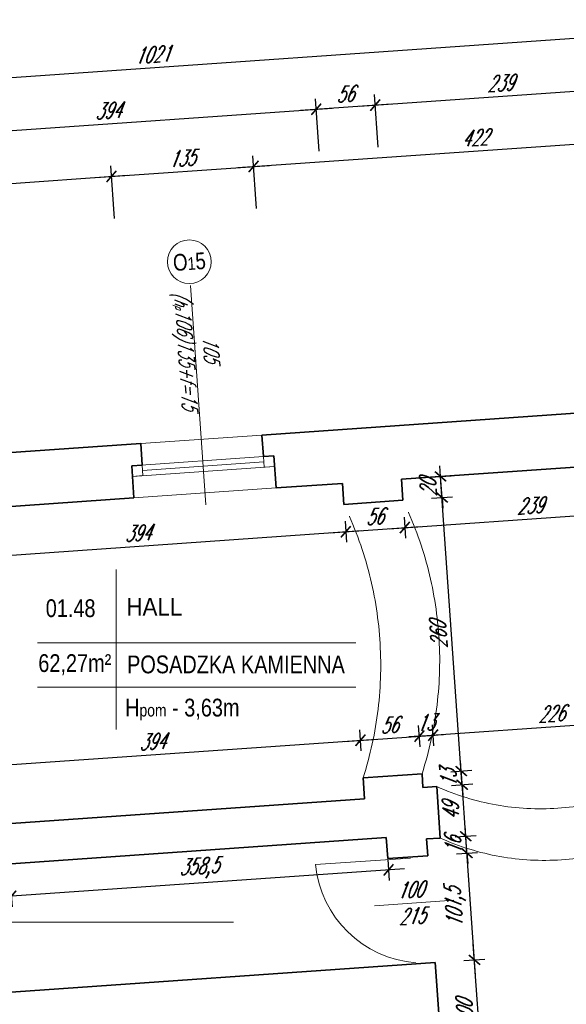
# Model space of a CAD drawing. Header units: millimetres. Extents: x 402 to 79005, y -7782 to 89952.
# Tile 217 of 256: x 22197 to 22714, y 39608 to 40542. Entities that reach past the tile are written whole.
import ezdxf

# ---------------------------------------------------------------- set-up
doc = ezdxf.new("R2010")
doc.units = ezdxf.units.MM
doc.header["$LTSCALE"] = 10
doc.linetypes.add('DASHED', pattern=[19.05, 12.7, -6.35])
doc.layers.get('0').update_dxf_attribs({"lineweight": 0})
doc.layers.get('Defpoints').update_dxf_attribs({"color": 253})
for name, color, linetype, lineweight in [('01 parter - ściany', 253, 'Continuous', 35), ('03-01_okna', 253, 'Continuous', 15), ('03_drzwi', 253, 'Continuous', 15), ('04-1_widok', 253, 'Continuous', 5), ('04-2_nad', 253, 'DASHED', 5), ('05-01_wymiary', 253, 'Continuous', 5), ('05-03_opis', 253, 'Continuous', 5)]:
    doc.layers.add(name, color=color, linetype=linetype, lineweight=lineweight)
doc.styles.add('ariel', font='ARIAL.TTF', dxfattribs={"width": 0.8})
doc.styles.add('ariel_wym', font='simplex.shx', dxfattribs={"width": 0.65, "oblique": 25})
doc.dimstyles.new('ariel 50', dxfattribs={"dimtxt": 15, "dimasz": 10, "dimexe": 10, "dimexo": 0, "dimgap": 5, "dimtad": 1, "dimdec": 1, "dimrnd": 0.5, "dimtxsty": 'ariel_wym', "dimblk": 'ARCHTICK', "dimcen": 2.5, "dimdle": 15, "dimazin": 0, "dimtfac": 1, "dimtdec": 1, "dimtix": 1, "dimtmove": 0, "dimatfit": 3, "dimldrblk": 'DOT', "dimfxl": 0, "dimarcsym": 0})
doc.dimstyles.new('ariel 50 wnętrze', dxfattribs={"dimtxt": 15, "dimasz": 10, "dimexe": 10, "dimexo": 0, "dimgap": 5, "dimtad": 1, "dimdec": 1, "dimrnd": 0.5, "dimtxsty": 'ariel_wym', "dimblk": 'ARCHTICK', "dimcen": 2.5, "dimdle": 15, "dimazin": 0, "dimtfac": 1, "dimtdec": 1, "dimtix": 1, "dimtmove": 0, "dimatfit": 3, "dimldrblk": 'DOT', "dimfxl": 0, "dimarcsym": 0})

# ---------------------------------------------------------------- blocks, each defined once
blk = doc.blocks.new('_ArchTick')
at = {"color": 0, "linetype": 'ByBlock', "const_width": 0.15}
blk.add_lwpolyline([(-0.5, -0.5), (0.5, 0.5)], dxfattribs=at)
blk = doc.blocks.new('*D84')
at = {"layer": '05-01_wymiary', "color": 0, "lineweight": -2}
for p, q in [((21457.46, 40095.08), (21766.67, 35673.22)), ((21498.41, 40082.9), (21448.53, 40079.41)), ((21805.52, 35690.97), (21755.65, 35687.48))]:
    blk.add_line(p, q, dxfattribs=at)
at = {"layer": 'Defpoints', "color": 0}
for p in [(21838.4, 40106.68), (22246.18, 35721.78), (21765.62, 35688.18)]:
    blk.add_point(p, dxfattribs=at)
at = {"layer": '05-01_wymiary', "color": 0, "lineweight": -2, "xscale": 10, "yscale": 10, "zscale": 10}
for p, rotation in [((21458.51, 40080.11), 94.00000000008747), ((21765.62, 35688.18), 274.0000000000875)]:
    blk.add_blockref('_ArchTick', p, dxfattribs=dict(at, rotation=rotation))
at = {"layer": '05-01_wymiary', "color": 0, "insert": (21598.17, 37883.17), "char_height": 15, "attachment_point": 5, "rotation": 94, "style": 'ariel_wym'}
blk.add_mtext('4402,5', dxfattribs=at)
blk = doc.blocks.new('_Dot')
at = {"color": 0, "linetype": 'ByBlock', "lineweight": -2}
blk.add_line((-0.5, 0), (-1, 0), dxfattribs=at)
at = {"color": 0, "linetype": 'ByBlock', "const_width": 0.5}
blk.add_lwpolyline([(-0.25, 0, 1), (0.25, 0, 1)], format="xyb", close=True, dxfattribs=at)
blk = doc.blocks.new('*D85')
at = {"layer": '05-01_wymiary', "color": 0, "lineweight": -2}
for p, q in [((22286.3, 40353.15), (22282.81, 40403.02)), ((21805.68, 40359.63), (22298.47, 40394.09)), ((21823.43, 40320.78), (21819.94, 40370.66))]:
    blk.add_line(p, q, dxfattribs=at)
at = {"layer": 'Defpoints', "color": 0}
for p in [(22283.51, 40393.05), (21838.4, 40106.68), (22304.83, 40088.17)]:
    blk.add_point(p, dxfattribs=at)
at = {"layer": '05-01_wymiary', "color": 0, "lineweight": -2, "xscale": 10, "yscale": 10, "zscale": 10}
for p, rotation in [((22283.51, 40393.05), 3.999999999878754), ((21820.64, 40360.68), 183.9999999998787)]:
    blk.add_blockref('_ArchTick', p, dxfattribs=dict(at, rotation=rotation))
at = {"layer": '05-01_wymiary', "color": 0, "insert": (22051.2, 40389.33), "char_height": 15, "attachment_point": 5, "rotation": 4, "style": 'ariel_wym'}
blk.add_mtext('464', dxfattribs=at)
blk = doc.blocks.new('*D86')
at = {"layer": '05-01_wymiary', "color": 0, "lineweight": -2}
for p, q in [((22420.97, 40362.56), (22417.48, 40412.44)), ((22268.55, 40392), (22433.14, 40403.51)), ((22286.3, 40353.15), (22282.81, 40403.02))]:
    blk.add_line(p, q, dxfattribs=at)
at = {"layer": 'Defpoints', "color": 0}
for p in [(22418.18, 40402.47), (22439.5, 40097.59), (22304.83, 40088.17)]:
    blk.add_point(p, dxfattribs=at)
at = {"layer": '05-01_wymiary', "color": 0, "lineweight": -2, "xscale": 10, "yscale": 10, "zscale": 10}
for p, rotation in [((22418.18, 40402.47), 3.999999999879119), ((22283.51, 40393.05), 183.9999999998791)]:
    blk.add_blockref('_ArchTick', p, dxfattribs=dict(at, rotation=rotation))
at = {"layer": '05-01_wymiary', "color": 0, "insert": (22349.97, 40410.23), "char_height": 15, "attachment_point": 5, "rotation": 4, "style": 'ariel_wym'}
blk.add_mtext('135', dxfattribs=at)
blk = doc.blocks.new('*D87')
at = {"layer": '05-01_wymiary', "color": 0, "lineweight": -2}
for p, q in [((22841.94, 40392), (22838.46, 40441.88)), ((22403.22, 40401.42), (22854.12, 40432.95)), ((22420.97, 40362.56), (22417.48, 40412.44))]:
    blk.add_line(p, q, dxfattribs=at)
at = {"layer": 'Defpoints', "color": 0}
for p in [(22839.15, 40431.9), (22856.91, 40177.9), (22439.5, 40097.59)]:
    blk.add_point(p, dxfattribs=at)
at = {"layer": '05-01_wymiary', "color": 0, "lineweight": -2, "xscale": 10, "yscale": 10, "zscale": 10}
for p, rotation in [((22839.15, 40431.9), 3.999999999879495), ((22418.18, 40402.47), 183.9999999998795)]:
    blk.add_blockref('_ArchTick', p, dxfattribs=dict(at, rotation=rotation))
at = {"layer": '05-01_wymiary', "color": 0, "insert": (22627.79, 40429.65), "char_height": 15, "attachment_point": 5, "rotation": 4, "style": 'ariel_wym'}
blk.add_mtext('422', dxfattribs=at)
blk = doc.blocks.new('*D91')
at = {"layer": '05-01_wymiary', "color": 0, "lineweight": -2}
for p, q in [((22480.33, 40416.84), (22476.84, 40466.71)), ((22069.54, 40428.21), (22492.5, 40457.78)), ((22087.29, 40389.35), (22083.8, 40439.23))]:
    blk.add_line(p, q, dxfattribs=at)
at = {"layer": 'Defpoints', "color": 0}
for p in [(22477.54, 40456.74), (22503.74, 40082.03), (22110.7, 40054.54)]:
    blk.add_point(p, dxfattribs=at)
at = {"layer": '05-01_wymiary', "color": 0, "lineweight": -2, "xscale": 10, "yscale": 10, "zscale": 10}
for p, rotation in [((22477.54, 40456.74), 3.999999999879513), ((22084.5, 40429.25), 183.9999999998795)]:
    blk.add_blockref('_ArchTick', p, dxfattribs=dict(at, rotation=rotation))
at = {"layer": '05-01_wymiary', "color": 0, "insert": (22280.15, 40455.47), "char_height": 15, "attachment_point": 5, "rotation": 4, "style": 'ariel_wym'}
blk.add_mtext('394', dxfattribs=at)
blk = doc.blocks.new('*D92')
at = {"layer": '05-01_wymiary', "color": 0, "lineweight": -2}
for p, q in [((22480.33, 40416.84), (22476.84, 40466.71)), ((22536.19, 40420.74), (22532.71, 40470.62)), ((22462.58, 40455.69), (22548.37, 40461.69))]:
    blk.add_line(p, q, dxfattribs=at)
at = {"layer": 'Defpoints', "color": 0}
for p in [(22533.4, 40460.64), (22559.61, 40085.93), (22503.74, 40082.03)]:
    blk.add_point(p, dxfattribs=at)
at = {"layer": '05-01_wymiary', "color": 0, "lineweight": -2, "xscale": 10, "yscale": 10, "zscale": 10}
for p, rotation in [((22533.4, 40460.64), 3.999999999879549), ((22477.54, 40456.74), 183.9999999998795)]:
    blk.add_blockref('_ArchTick', p, dxfattribs=dict(at, rotation=rotation))
at = {"layer": '05-01_wymiary', "color": 0, "insert": (22504.6, 40471.16), "char_height": 15, "attachment_point": 5, "rotation": 4, "style": 'ariel_wym'}
blk.add_mtext('56', dxfattribs=at)
blk = doc.blocks.new('*D93')
at = {"layer": '05-01_wymiary', "color": 0, "lineweight": -2}
for p, q in [((22774.61, 40437.41), (22771.12, 40487.29)), ((22518.44, 40459.6), (22786.78, 40478.36)), ((22536.19, 40420.74), (22532.71, 40470.62))]:
    blk.add_line(p, q, dxfattribs=at)
at = {"layer": 'Defpoints', "color": 0}
for p in [(22771.82, 40477.32), (22798.02, 40102.61), (22559.61, 40085.93)]:
    blk.add_point(p, dxfattribs=at)
at = {"layer": '05-01_wymiary', "color": 0, "lineweight": -2, "xscale": 10, "yscale": 10, "zscale": 10}
for p, rotation in [((22771.82, 40477.32), 3.999999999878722), ((22533.4, 40460.64), 183.9999999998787)]:
    blk.add_blockref('_ArchTick', p, dxfattribs=dict(at, rotation=rotation))
at = {"layer": '05-01_wymiary', "color": 0, "insert": (22651.74, 40481.45), "char_height": 15, "attachment_point": 5, "rotation": 4, "style": 'ariel_wym'}
blk.add_mtext('239', dxfattribs=at)
blk = doc.blocks.new('*D95')
at = {"layer": '05-01_wymiary', "color": 0, "lineweight": -2}
for p, q in [((22834.97, 40491.76), (22831.48, 40541.63)), ((21798.7, 40459.39), (22847.14, 40532.71)), ((21816.45, 40420.54), (21812.97, 40470.41))]:
    blk.add_line(p, q, dxfattribs=at)
at = {"layer": 'Defpoints', "color": 0}
for p in [(22832.18, 40531.66), (22856.91, 40177.9), (21838.4, 40106.68)]:
    blk.add_point(p, dxfattribs=at)
at = {"layer": '05-01_wymiary', "color": 0, "lineweight": -2, "xscale": 10, "yscale": 10, "zscale": 10}
for p, rotation in [((22832.18, 40531.66), 3.999999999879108), ((21813.66, 40460.44), 183.9999999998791)]:
    blk.add_blockref('_ArchTick', p, dxfattribs=dict(at, rotation=rotation))
at = {"layer": '05-01_wymiary', "color": 0, "insert": (22322.05, 40508.52), "char_height": 15, "attachment_point": 5, "rotation": 4, "style": 'ariel_wym'}
blk.add_mtext('1021', dxfattribs=at)
blk = doc.blocks.new('*D473')
at = {"layer": '05-01_wymiary', "color": 0, "lineweight": -2}
for p, q in [((22635.4, 39535.41), (22626.33, 39665.1)), ((22617.4, 39649.43), (22637.35, 39650.83)), ((22624.38, 39549.68), (22644.33, 39551.07))]:
    blk.add_line(p, q, dxfattribs=at)
at = {"layer": 'Defpoints', "color": 0}
for p in [(22590.26, 39647.54), (22627.38, 39650.13), (22597.24, 39547.78)]:
    blk.add_point(p, dxfattribs=at)
at = {"layer": '05-01_wymiary', "color": 0, "lineweight": -2, "xscale": 10, "yscale": 10, "zscale": 10}
for p, rotation in [((22627.38, 39650.13), 94.00000000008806), ((22634.35, 39550.38), 274.0000000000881)]:
    blk.add_blockref('_ArchTick', p, dxfattribs=dict(at, rotation=rotation))
at = {"layer": '05-01_wymiary', "color": 0, "insert": (22618.4, 39599.38), "char_height": 15, "attachment_point": 5, "rotation": 94, "style": 'ariel_wym'}
blk.add_mtext('100', dxfattribs=at)
blk = doc.blocks.new('*D474')
at = {"layer": '05-01_wymiary', "color": 0, "lineweight": -2}
for p, q in [((22628.43, 39635.17), (22619.25, 39766.32)), ((22610.33, 39750.66), (22630.28, 39752.05)), ((22617.4, 39649.43), (22637.35, 39650.83))]:
    blk.add_line(p, q, dxfattribs=at)
at = {"layer": 'Defpoints', "color": 0}
for p in [(22583.18, 39748.76), (22620.3, 39751.35), (22590.26, 39647.54)]:
    blk.add_point(p, dxfattribs=at)
at = {"layer": '05-01_wymiary', "color": 0, "lineweight": -2, "xscale": 10, "yscale": 10, "zscale": 10}
for p, rotation in [((22620.3, 39751.35), 94.0000000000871), ((22627.38, 39650.13), 274.0000000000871)]:
    blk.add_blockref('_ArchTick', p, dxfattribs=dict(at, rotation=rotation))
at = {"layer": '05-01_wymiary', "color": 0, "insert": (22609.95, 39699.77), "char_height": 15, "attachment_point": 5, "rotation": 94, "style": 'ariel_wym'}
blk.add_mtext('101,5', dxfattribs=at)
blk = doc.blocks.new('*D475')
at = {"layer": '05-01_wymiary', "color": 0, "lineweight": -2}
for p, q in [((22619.18, 39767.31), (22618.49, 39777.29)), ((22609.21, 39766.62), (22629.16, 39768.01)), ((22620.3, 39751.35), (22619.18, 39767.31)), ((22610.33, 39750.66), (22630.28, 39752.05)), ((22620.3, 39751.35), (22621, 39741.38))]:
    blk.add_line(p, q, dxfattribs=at)
at = {"layer": 'Defpoints', "color": 0}
for p in [(22595.04, 39765.63), (22619.18, 39767.31), (22583.18, 39748.76)]:
    blk.add_point(p, dxfattribs=at)
at = {"layer": '05-01_wymiary', "color": 0, "lineweight": -2, "xscale": 10, "yscale": 10, "zscale": 10}
for p, rotation in [((22619.18, 39767.31), 274.0000000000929), ((22620.3, 39751.35), 94.00000000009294)]:
    blk.add_blockref('_ArchTick', p, dxfattribs=dict(at, rotation=rotation))
at = {"layer": '05-01_wymiary', "color": 0, "insert": (22607.27, 39758.46), "char_height": 15, "attachment_point": 5, "rotation": 94, "style": 'ariel_wym'}
blk.add_mtext('16', dxfattribs=at)
blk = doc.blocks.new('*D476')
at = {"layer": '05-01_wymiary', "color": 0, "lineweight": -2}
for p, q in [((22620.23, 39752.35), (22614.72, 39831.16)), ((22605.79, 39815.5), (22625.74, 39816.89)), ((22609.21, 39766.62), (22629.16, 39768.01))]:
    blk.add_line(p, q, dxfattribs=at)
at = {"layer": 'Defpoints', "color": 0}
for p in [(22591.62, 39814.51), (22615.77, 39816.2), (22595.04, 39765.63)]:
    blk.add_point(p, dxfattribs=at)
at = {"layer": '05-01_wymiary', "color": 0, "lineweight": -2, "xscale": 10, "yscale": 10, "zscale": 10}
for p, rotation in [((22615.77, 39816.2), 94.0000000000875), ((22619.18, 39767.31), 274.0000000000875)]:
    blk.add_blockref('_ArchTick', p, dxfattribs=dict(at, rotation=rotation))
at = {"layer": '05-01_wymiary', "color": 0, "insert": (22605.01, 39790.88), "char_height": 15, "attachment_point": 5, "rotation": 94, "style": 'ariel_wym'}
blk.add_mtext('49', dxfattribs=at)
blk = doc.blocks.new('*D477')
at = {"layer": '05-01_wymiary', "color": 0, "lineweight": -2}
for p, q in [((22614.86, 39829.16), (22614.16, 39839.14)), ((22604.88, 39828.47), (22624.84, 39829.86)), ((22615.77, 39816.2), (22614.86, 39829.16)), ((22605.79, 39815.5), (22625.74, 39816.89)), ((22615.77, 39816.2), (22616.46, 39806.22))]:
    blk.add_line(p, q, dxfattribs=at)
at = {"layer": 'Defpoints', "color": 0}
for p in [(22614.86, 39829.16), (22591.62, 39814.51), (21928.33, 39781.16)]:
    blk.add_point(p, dxfattribs=at)
at = {"layer": '05-01_wymiary', "color": 0, "lineweight": -2, "xscale": 10, "yscale": 10, "zscale": 10}
for p, rotation in [((22614.86, 39829.16), 274.00000000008), ((22615.77, 39816.2), 94.00000000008)]:
    blk.add_blockref('_ArchTick', p, dxfattribs=dict(at, rotation=rotation))
at = {"layer": '05-01_wymiary', "color": 0, "insert": (22602.84, 39821.81), "char_height": 15, "attachment_point": 5, "rotation": 94, "style": 'ariel_wym'}
blk.add_mtext('13', dxfattribs=at)
blk = doc.blocks.new('*D478')
at = {"layer": '05-01_wymiary', "color": 0, "lineweight": -2}
for p, q in [((22615.91, 39814.2), (22595.68, 40103.49)), ((22586.75, 40087.83), (22606.7, 40089.23)), ((22604.88, 39828.47), (22624.84, 39829.86))]:
    blk.add_line(p, q, dxfattribs=at)
at = {"layer": 'Defpoints', "color": 0}
for p in [(22559.61, 40085.93), (22596.72, 40088.53), (22577.74, 39826.57)]:
    blk.add_point(p, dxfattribs=at)
at = {"layer": '05-01_wymiary', "color": 0, "lineweight": -2, "xscale": 10, "yscale": 10, "zscale": 10}
for p, rotation in [((22596.72, 40088.53), 94.00000000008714), ((22614.86, 39829.16), 274.0000000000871)]:
    blk.add_blockref('_ArchTick', p, dxfattribs=dict(at, rotation=rotation))
at = {"layer": '05-01_wymiary', "color": 0, "insert": (22593.32, 39957.98), "char_height": 15, "attachment_point": 5, "rotation": 94, "style": 'ariel_wym'}
blk.add_mtext('260', dxfattribs=at)
blk = doc.blocks.new('*D479')
at = {"layer": '05-01_wymiary', "color": 0, "lineweight": -2}
for p, q in [((22595.33, 40108.48), (22594.63, 40118.46)), ((22585.35, 40107.78), (22605.3, 40109.18)), ((22596.72, 40088.53), (22595.33, 40108.48)), ((22586.75, 40087.83), (22606.7, 40089.23)), ((22596.72, 40088.53), (22597.42, 40078.55))]:
    blk.add_line(p, q, dxfattribs=at)
at = {"layer": 'Defpoints', "color": 0}
for p in [(22558.21, 40105.89), (22595.33, 40108.48), (22559.61, 40085.93)]:
    blk.add_point(p, dxfattribs=at)
at = {"layer": '05-01_wymiary', "color": 0, "lineweight": -2, "xscale": 10, "yscale": 10, "zscale": 10}
for p, rotation in [((22595.33, 40108.48), 274.0000000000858), ((22596.72, 40088.53), 94.00000000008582)]:
    blk.add_blockref('_ArchTick', p, dxfattribs=dict(at, rotation=rotation))
at = {"layer": '05-01_wymiary', "color": 0, "insert": (22583.56, 40097.63), "char_height": 15, "attachment_point": 5, "rotation": 94, "style": 'ariel_wym'}
blk.add_mtext('20', dxfattribs=at)
blk = doc.blocks.new('*D597')
at = {"layer": '05-01_wymiary', "color": 0, "lineweight": -2}
for p, q in [((22556.65, 39583.39), (22558.05, 39563.44)), ((22594.56, 39586.04), (22595.96, 39566.09)), ((22542.39, 39572.37), (22610.22, 39577.11))]:
    blk.add_line(p, q, dxfattribs=at)
at = {"layer": 'Defpoints', "color": 0}
for p in [(22590.26, 39647.54), (22555.01, 39606.94), (22595.26, 39576.06)]:
    blk.add_point(p, dxfattribs=at)
at = {"layer": '05-01_wymiary', "color": 0, "lineweight": -2, "xscale": 10, "yscale": 10, "zscale": 10}
for p, rotation in [((22557.35, 39573.41), 183.9999999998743), ((22595.26, 39576.06), 3.999999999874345)]:
    blk.add_blockref('_ArchTick', p, dxfattribs=dict(at, rotation=rotation))
at = {"layer": '05-01_wymiary', "color": 0, "insert": (22575.43, 39587.21), "char_height": 15, "attachment_point": 5, "rotation": 4, "style": 'ariel_wym'}
blk.add_mtext('38', dxfattribs=at)
blk = doc.blocks.new('*D615')
at = {"layer": '05-01_wymiary', "color": 0, "lineweight": -2}
for p, q in [((22545.33, 39745.39), (22546.72, 39725.43)), ((22560.99, 39736.46), (22173.64, 39709.37)), ((22187.91, 39720.39), (22189.3, 39700.44))]:
    blk.add_line(p, q, dxfattribs=at)
at = {"layer": 'Defpoints', "color": 0}
for p in [(22543.88, 39766.06), (22186.46, 39741.07), (22188.61, 39710.42)]:
    blk.add_point(p, dxfattribs=at)
at = {"layer": '05-01_wymiary', "color": 0, "lineweight": -2, "xscale": 10, "yscale": 10, "zscale": 10}
for p, rotation in [((22546.02, 39735.41), 3.999999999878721), ((22188.61, 39710.42), 183.9999999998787)]:
    blk.add_blockref('_ArchTick', p, dxfattribs=dict(at, rotation=rotation))
at = {"layer": '05-01_wymiary', "color": 0, "insert": (22366.34, 39736.81), "char_height": 15, "attachment_point": 5, "rotation": 4, "style": 'ariel_wym'}
blk.add_mtext('358,5', dxfattribs=at)
blk = doc.blocks.new('*D618')
at = {"layer": '05-01_wymiary', "color": 0, "lineweight": -2}
for p, q in [((22504.86, 40066.08), (22506.25, 40046.13)), ((22097.55, 40027.57), (22520.52, 40057.15)), ((22111.82, 40038.59), (22113.21, 40018.64))]:
    blk.add_line(p, q, dxfattribs=at)
at = {"layer": 'Defpoints', "color": 0}
for p in [(22503.74, 40082.03), (22505.55, 40056.1), (22110.7, 40054.54)]:
    blk.add_point(p, dxfattribs=at)
at = {"layer": '05-01_wymiary', "color": 0, "lineweight": -2, "xscale": 10, "yscale": 10, "zscale": 10}
for p, rotation in [((22505.55, 40056.1), 3.999999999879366), ((22112.51, 40028.62), 183.9999999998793)]:
    blk.add_blockref('_ArchTick', p, dxfattribs=dict(at, rotation=rotation))
at = {"layer": '05-01_wymiary', "color": 0, "insert": (22308.16, 40054.83), "char_height": 15, "attachment_point": 5, "rotation": 4, "style": 'ariel_wym'}
blk.add_mtext('394', dxfattribs=at)
blk = doc.blocks.new('*D619')
at = {"layer": '05-01_wymiary', "color": 0, "lineweight": -2}
for p, q in [((22504.86, 40066.08), (22506.25, 40046.13)), ((22560.72, 40069.98), (22562.12, 40050.03)), ((22490.59, 40055.06), (22576.38, 40061.05))]:
    blk.add_line(p, q, dxfattribs=at)
at = {"layer": 'Defpoints', "color": 0}
for p in [(22559.61, 40085.93), (22503.74, 40082.03), (22561.42, 40060.01)]:
    blk.add_point(p, dxfattribs=at)
at = {"layer": '05-01_wymiary', "color": 0, "lineweight": -2, "xscale": 10, "yscale": 10, "zscale": 10}
for p, rotation in [((22561.42, 40060.01), 3.999999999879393), ((22505.55, 40056.1), 183.9999999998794)]:
    blk.add_blockref('_ArchTick', p, dxfattribs=dict(at, rotation=rotation))
at = {"layer": '05-01_wymiary', "color": 0, "insert": (22532.61, 40070.52), "char_height": 15, "attachment_point": 5, "rotation": 4, "style": 'ariel_wym'}
blk.add_mtext('56', dxfattribs=at)
blk = doc.blocks.new('*D620')
at = {"layer": '05-01_wymiary', "color": 0, "lineweight": -2}
for p, q in [((22799.14, 40086.66), (22800.53, 40066.7)), ((22546.45, 40058.96), (22814.8, 40077.73)), ((22560.72, 40069.98), (22562.12, 40050.03))]:
    blk.add_line(p, q, dxfattribs=at)
at = {"layer": 'Defpoints', "color": 0}
for p in [(22798.02, 40102.61), (22559.61, 40085.93), (22799.84, 40076.68)]:
    blk.add_point(p, dxfattribs=at)
at = {"layer": '05-01_wymiary', "color": 0, "lineweight": -2, "xscale": 10, "yscale": 10, "zscale": 10}
for p, rotation in [((22799.84, 40076.68), 3.999999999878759), ((22561.42, 40060.01), 183.9999999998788)]:
    blk.add_blockref('_ArchTick', p, dxfattribs=dict(at, rotation=rotation))
at = {"layer": '05-01_wymiary', "color": 0, "insert": (22679.76, 40080.81), "char_height": 15, "attachment_point": 5, "rotation": 4, "style": 'ariel_wym'}
blk.add_mtext('239', dxfattribs=at)
blk = doc.blocks.new('*D628')
at = {"layer": '05-01_wymiary', "color": 0, "lineweight": -2}
for p, q in [((22520.08, 39848.37), (22518.69, 39868.32)), ((22111.38, 39829.81), (22534.35, 39859.39)), ((22127.04, 39820.88), (22125.65, 39840.83))]:
    blk.add_line(p, q, dxfattribs=at)
at = {"layer": 'Defpoints', "color": 0}
for p in [(22519.38, 39858.34), (22521.88, 39822.66), (22128.84, 39795.18)]:
    blk.add_point(p, dxfattribs=at)
at = {"layer": '05-01_wymiary', "color": 0, "lineweight": -2, "xscale": 10, "yscale": 10, "zscale": 10}
for p, rotation in [((22519.38, 39858.34), 3.999999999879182), ((22126.34, 39830.86), 183.9999999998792)]:
    blk.add_blockref('_ArchTick', p, dxfattribs=dict(at, rotation=rotation))
at = {"layer": '05-01_wymiary', "color": 0, "insert": (22321.99, 39857.07), "char_height": 15, "attachment_point": 5, "rotation": 4, "style": 'ariel_wym'}
blk.add_mtext('394', dxfattribs=at)
blk = doc.blocks.new('*D629')
at = {"layer": '05-01_wymiary', "color": 0, "lineweight": -2}
for p, q in [((22520.08, 39848.37), (22518.69, 39868.32)), ((22575.94, 39852.27), (22574.55, 39872.22)), ((22504.42, 39857.3), (22590.21, 39863.3))]:
    blk.add_line(p, q, dxfattribs=at)
at = {"layer": 'Defpoints', "color": 0}
for p in [(22575.25, 39862.25), (22521.88, 39822.66), (22577.74, 39826.57)]:
    blk.add_point(p, dxfattribs=at)
at = {"layer": '05-01_wymiary', "color": 0, "lineweight": -2, "xscale": 10, "yscale": 10, "zscale": 10}
for p, rotation in [((22575.25, 39862.25), 3.999999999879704), ((22519.38, 39858.34), 183.9999999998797)]:
    blk.add_blockref('_ArchTick', p, dxfattribs=dict(at, rotation=rotation))
at = {"layer": '05-01_wymiary', "color": 0, "insert": (22546.44, 39872.77), "char_height": 15, "attachment_point": 5, "rotation": 4, "style": 'ariel_wym'}
blk.add_mtext('56', dxfattribs=at)
blk = doc.blocks.new('*D630')
at = {"layer": '05-01_wymiary', "color": 0, "lineweight": -2}
for p, q in [((22575.94, 39852.27), (22574.55, 39872.22)), ((22588.91, 39853.18), (22587.52, 39873.13)), ((22575.25, 39862.25), (22565.27, 39861.55)), ((22575.25, 39862.25), (22588.22, 39863.16)), ((22588.22, 39863.16), (22598.19, 39863.85))]:
    blk.add_line(p, q, dxfattribs=at)
at = {"layer": 'Defpoints', "color": 0}
for p in [(22588.22, 39863.16), (22577.74, 39826.57), (22591.62, 39814.51)]:
    blk.add_point(p, dxfattribs=at)
at = {"layer": '05-01_wymiary', "color": 0, "lineweight": -2, "xscale": 10, "yscale": 10, "zscale": 10}
for p, rotation in [((22575.25, 39862.25), 3.999999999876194), ((22588.22, 39863.16), 183.9999999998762)]:
    blk.add_blockref('_ArchTick', p, dxfattribs=dict(at, rotation=rotation))
at = {"layer": '05-01_wymiary', "color": 0, "insert": (22580.86, 39875.17), "char_height": 15, "attachment_point": 5, "rotation": 4, "style": 'ariel_wym'}
blk.add_mtext('13', dxfattribs=at)
blk = doc.blocks.new('*D631')
at = {"layer": '05-01_wymiary', "color": 0, "lineweight": -2}
for p, q in [((22814.36, 39868.94), (22812.97, 39888.9)), ((22573.25, 39862.11), (22828.63, 39879.97)), ((22588.91, 39853.18), (22587.52, 39873.13))]:
    blk.add_line(p, q, dxfattribs=at)
at = {"layer": 'Defpoints', "color": 0}
for p in [(22813.66, 39878.92), (22817.07, 39830.27), (22591.62, 39814.51)]:
    blk.add_point(p, dxfattribs=at)
at = {"layer": '05-01_wymiary', "color": 0, "lineweight": -2, "xscale": 10, "yscale": 10, "zscale": 10}
for p, rotation in [((22813.66, 39878.92), 3.999999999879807), ((22588.22, 39863.16), 183.9999999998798)]:
    blk.add_blockref('_ArchTick', p, dxfattribs=dict(at, rotation=rotation))
at = {"layer": '05-01_wymiary', "color": 0, "insert": (22700.07, 39883.51), "char_height": 15, "attachment_point": 5, "rotation": 4, "style": 'ariel_wym'}
blk.add_mtext('226', dxfattribs=at)

msp = doc.modelspace()

# ---------------------------------------------------------------- linework, layer by layer
at = {"layer": '01 parter - ściany'}
for p, q in [((22425.967, 40147.763), (22856.914, 40177.898)), ((21838.402, 40106.677), (22311.247, 40139.741)), ((22312.677, 40119.291), (22311.247, 40139.741)), ((22427.397, 40127.313), (22425.967, 40147.763)), ((22427.397, 40127.313), (22437.372, 40128.011)), ((22439.5, 40097.585), (22437.372, 40128.011)), ((22558.21, 40105.886), (22796.628, 40122.558)), ((22302.701, 40118.594), (22312.677, 40119.291)), ((22304.829, 40088.168), (22302.701, 40118.594)), ((22439.5, 40097.585), (22502.347, 40101.98)), ((22503.742, 40082.028), (22502.347, 40101.98)), ((22559.605, 40085.935), (22558.21, 40105.886)), ((22109.306, 40074.496), (22304.829, 40088.168)), ((22503.742, 40082.028), (22559.605, 40085.935)), ((22521.878, 39822.662), (22577.742, 39826.568)), ((22523.273, 39802.71), (22521.878, 39822.662)), ((22578.649, 39813.6), (22577.742, 39826.568)), ((22578.649, 39813.6), (22591.617, 39814.507)), ((22595.035, 39765.626), (22591.617, 39814.507)), ((22130.233, 39775.226), (22523.273, 39802.71)), ((22077.02, 39733.413), (22543.88, 39766.059)), ((22545.276, 39746.107), (22543.88, 39766.059)), ((22582.067, 39764.719), (22595.035, 39765.626)), ((22583.183, 39748.758), (22582.067, 39764.719)), ((22545.276, 39746.107), (22583.183, 39748.758)), ((21950.822, 39602.823), (22590.261, 39647.537)), ((22597.237, 39547.78), (22590.261, 39647.537))]:
    msp.add_line(p, q, dxfattribs=at)
at = {"layer": '03-01_okna', "linetype": 'Continuous', "lineweight": 0}
for p, q in [((22311.247, 40139.741), (22425.967, 40147.763)), ((22302.701, 40118.594), (22427.397, 40127.313)), ((22313.026, 40114.303), (22427.746, 40122.325)), ((22428.094, 40117.338), (22427.397, 40127.313)), ((22303.399, 40108.618), (22438.07, 40118.035)), ((22313.374, 40109.316), (22312.677, 40119.291)), ((22438.07, 40118.035), (22428.094, 40117.338)), ((22303.399, 40108.618), (22313.374, 40109.316))]:
    msp.add_line(p, q, dxfattribs=at)
at = {"layer": '03_drzwi'}
for p, q in [((22476.877, 39740.578), (22566.68, 39746.535)), ((22532.736, 39701.414), (22607.764, 39706.661))]:
    msp.add_line(p, q, dxfattribs=at)
msp.add_arc((22579.729, 39750.31), 103.312, 185.405023, 265.691002, dxfattribs=at)
at = {"layer": '04-1_widok'}
msp.add_line((22304.829, 40088.168), (22439.5, 40097.585), dxfattribs=at)
at = {"layer": '04-2_nad', "ltscale": 2}
for centre, radius, start, end in [((22243.967, 39933.546), 350.5, 342.228946, 25.771054), ((22188.103, 39929.639), 350.5, 342.228946, 25.771054), ((22689.739, 40031.215), 237.887, 245.639706, 302.360294), ((22693.157, 39982.334), 237.887, 245.639706, 302.360294)]:
    msp.add_arc(centre, radius, start, end, dxfattribs=at)
at = {"layer": '05-03_opis', "lineweight": 0}
msp.add_line((22372.956, 40081.551), (22358.419, 40289.444), dxfattribs=at)
at = {"layer": '05-03_opis'}
for p, q in [((22287.973, 40020.421), (22287.973, 39868.613)), ((22213.585, 39950.762), (22515.046, 39950.762)), ((22213.585, 39908.745), (22515.046, 39908.745)), ((21166.602, 39685.924), (22399.045, 39685.924))]:
    msp.add_line(p, q, dxfattribs=at)
at = {"layer": '05-03_opis', "lineweight": 0}
msp.add_circle((22357.335, 40312.112), 20.689, dxfattribs=at)

# ---------------------------------------------------------------- texts
at = {"layer": '03_drzwi', "insert": (22553.233, 39723.158), "char_height": 15, "width": 160.59049, "attachment_point": 1, "rotation": 4, "style": 'ariel_wym'}
msp.add_mtext('100\\P215', dxfattribs=at)
at = {"layer": '05-03_opis', "lineweight": 0, "attachment_point": 5}
for s, insert, char_height, width, rotation, style in [('O{\\H0.7576x;1}5', (22357.335, 40312.112), 15.84, 75.19353, 4, 'ariel'), ('105\\P({\\H0.8333x;h\\H0.6x;p}106)135+f=15', (22363.768, 40228.299), 14.4, 62.66128, 274, 'ariel_wym')]:
    msp.add_mtext(s, dxfattribs=dict(at, insert=insert, char_height=char_height, width=width, rotation=rotation, style=style))
at = {"layer": '05-03_opis', "char_height": 16.86485, "style": 'ariel'}
for s, insert, width, attachment_point in [('{\\fArial|b0|i0|c238|p34;01.48}', (22244.806, 39983.453), 78.4171, 5), ('\\W0.9;{\\fArial|b0|i0|c238|p34;HALL}', (22297.605, 39984.915), 337.5404, 4), ('POSADZKA KAMIENNA', (22298.296, 39930.15), 232.4081, 4), ('{\\fArial|b0|i0|c238|p34;62,27m²}', (22248.764, 39929.952), 78.4171, 5), ('{\\fArial|b0|i0|c238|p34; H\\H0.7x;pom\\H1.429x; - 3,63m}', (22291.188, 39887.538), 232.4081, 4)]:
    msp.add_mtext(s, dxfattribs=dict(at, insert=insert, width=width, attachment_point=attachment_point))

# ---------------------------------------------------------------- dimensions: what is measured, and where the dimension line sits
at = {"layer": '05-01_wymiary'}
for base, p1, p2, angle, dimstyle, picture, middle in [((22832.177, 40531.659), (21838.402, 40106.677), (22856.914, 40177.898), 4, 'ariel 50', '*D95', (22322.049, 40508.518)), ((22771.821, 40477.316), (22559.605, 40085.935), (22798.023, 40102.607), 4, 'ariel 50', '*D93', (22651.74, 40481.45)), ((22533.403, 40460.645), (22503.742, 40082.028), (22559.605, 40085.935), 4, 'ariel 50', '*D92', (22504.599, 40471.161)), ((22477.539, 40456.738), (22110.701, 40054.544), (22503.742, 40082.028), 4, 'ariel 50', '*D91', (22280.147, 40455.466)), ((22839.153, 40431.903), (22439.5, 40097.585), (22856.914, 40177.898), 4, 'ariel 50', '*D87', (22627.795, 40429.654)), ((22418.181, 40402.465), (22304.829, 40088.168), (22439.5, 40097.585), 4, 'ariel 50', '*D86', (22349.973, 40410.226)), ((22595.328, 40108.482), (22559.605, 40085.935), (22558.21, 40105.886), 94, 'ariel 50 wnętrze', '*D479', (22583.556, 40097.634)), ((22799.836, 40076.68), (22559.605, 40085.935), (22798.023, 40102.607), 4, 'ariel 50 wnętrze', '*D620', (22679.755, 40080.814)), ((22596.723, 40088.53), (22577.742, 39826.568), (22559.605, 40085.935), 94, 'ariel 50 wnętrze', '*D478', (22593.322, 39957.975)), ((22561.418, 40060.009), (22503.742, 40082.028), (22559.605, 40085.935), 4, 'ariel 50 wnętrze', '*D619', (22532.614, 40070.525)), ((22505.555, 40056.102), (22110.701, 40054.544), (22503.742, 40082.028), 4, 'ariel 50 wnętrze', '*D618', (22308.163, 40054.83)), ((22813.665, 39878.92), (22591.617, 39814.507), (22817.067, 39830.272), 4, 'ariel 50 wnętrze', '*D631', (22700.068, 39883.508)), ((22575.247, 39862.249), (22521.878, 39822.662), (22577.742, 39826.568), 4, 'ariel 50 wnętrze', '*D629', (22546.443, 39872.765)), ((22588.215, 39863.156), (22577.742, 39826.568), (22591.617, 39814.507), 4, 'ariel 50 wnętrze', '*D630', (22580.859, 39875.172)), ((22519.383, 39858.342), (22128.838, 39795.178), (22521.878, 39822.662), 4, 'ariel 50 wnętrze', '*D628', (22321.991, 39857.07)), ((22614.86, 39829.164), (22591.617, 39814.507), (21928.328, 39781.157), 94, 'ariel 50 wnętrze', '*D477', (22602.844, 39821.808)), ((22615.767, 39816.195), (22595.035, 39765.626), (22591.617, 39814.507), 94, 'ariel 50 wnętrze', '*D476', (22605.006, 39790.883)), ((22619.185, 39767.315), (22583.183, 39748.758), (22595.035, 39765.626), 94, 'ariel 50 wnętrze', '*D475', (22607.273, 39758.462)), ((22620.301, 39751.354), (22590.261, 39647.537), (22583.183, 39748.758), 94, 'ariel 50 wnętrze', '*D474', (22609.945, 39699.771)), ((22627.379, 39650.132), (22597.237, 39547.78), (22590.261, 39647.537), 94, 'ariel 50 wnętrze', '*D473', (22618.397, 39599.382)), ((22595.259, 39576.063), (22555.007, 39606.937), (22590.261, 39647.537), 4, 'ariel 50 wnętrze', '*D597', (22575.433, 39587.207))]:
    dim = msp.add_linear_dim(base=base, p1=p1, p2=p2, angle=angle, dimstyle=dimstyle, override={"dimtmove": 1}, dxfattribs=at)
    dim.commit()
    dim.dimension.update_dxf_attribs({"geometry": picture, "text_midpoint": middle})
for base, p1, p2, angle, dimstyle, picture, middle in [((22283.51, 40393.048), (21838.402, 40106.677), (22304.829, 40088.168), 4, 'ariel 50', '*D85', (22051.203, 40389.334)), ((21765.622, 35688.18), (21838.402, 40106.677), (22246.181, 35721.784), 94, 'ariel 50', '*D84', (21598.171, 37883.175)), ((22188.607, 39710.417), (22543.88, 39766.059), (22186.464, 39741.066), 4, 'ariel 50 wnętrze', '*D615', (22366.344, 39736.809))]:
    dim = msp.add_linear_dim(base=base, p1=p1, p2=p2, angle=angle, dimstyle=dimstyle, dxfattribs=at)
    dim.commit()
    dim.dimension.update_dxf_attribs({"geometry": picture, "text_midpoint": middle})

doc.saveas('drawing.dxf')
